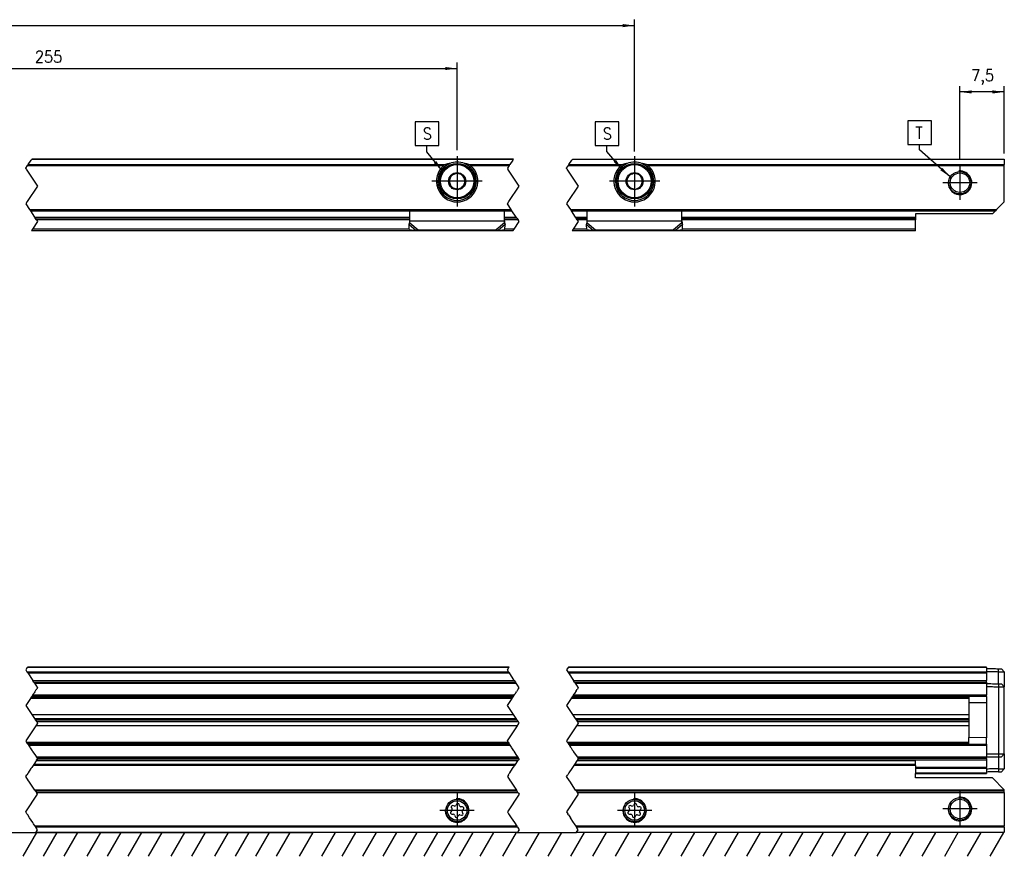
# Model space of a CAD drawing. Header units: millimetres. Extents: x -746 to 1106, y -92 to 517.
# Tile 37 of 55: x -244 to -78, y 205 to 346. Entities that reach past the tile are written whole.
import ezdxf

# ---------------------------------------------------------------- set-up
doc = ezdxf.new("R2010")
doc.units = ezdxf.units.MM
doc.linetypes.add('DOT_CENTER', pattern=[14, 12, -1, 0, -1])
doc.layers.add('1', color=7, linetype='Continuous')
doc.styles.add('CONVERTER_12', font='txt.shx', dxfattribs={"width": 0.9})
doc.dimstyles.new('ME10_DIM_38', dxfattribs={"dimtxt": 2, "dimasz": 2, "dimexe": 1, "dimexo": 1, "dimgap": 1, "dimtad": 1, "dimdsep": 46, "dimtxsty": 'CONVERTER_12', "dimsah": 1, "dimcen": 0.09, "dimclrd": 2, "dimclre": 2, "dimclrt": 2, "dimadec": 0, "dimazin": 0, "dimtfac": 1, "dimtdec": 4, "dimtix": 1, "dimtmove": 0, "dimatfit": 3, "dimfxl": 1, "dimtolj": 1, "dimtzin": 0, "dimarcsym": 0})
doc.dimstyles.new('ME10_DIM_42', dxfattribs={"dimtxt": 2, "dimasz": 2, "dimexe": 1, "dimexo": 1, "dimgap": 1, "dimtad": 1, "dimdsep": 46, "dimtxsty": 'CONVERTER_12', "dimsah": 1, "dimcen": 0.09, "dimclrd": 2, "dimclre": 2, "dimclrt": 2, "dimadec": 0, "dimazin": 0, "dimtfac": 1, "dimtdec": 4, "dimtix": 1, "dimtmove": 0, "dimatfit": 3, "dimfxl": 1, "dimtolj": 1, "dimtzin": 0, "dimarcsym": 0})
doc.dimstyles.new('ME10_DIM_46', dxfattribs={"dimtxt": 2, "dimasz": 2, "dimexe": 1, "dimexo": 1, "dimgap": 1, "dimtad": 1, "dimdsep": 46, "dimtxsty": 'CONVERTER_12', "dimsah": 1, "dimcen": 0.09, "dimclrd": 2, "dimclre": 2, "dimclrt": 2, "dimadec": 0, "dimazin": 0, "dimtfac": 1, "dimtdec": 4, "dimtix": 1, "dimtmove": 0, "dimatfit": 3, "dimfxl": 1, "dimtolj": 1, "dimtzin": 0, "dimarcsym": 0})
doc.dimstyles.get("Standard").update_dxf_attribs({"dimtxt": 0.18, "dimasz": 0.18, "dimexe": 0.18, "dimexo": 0.0625, "dimgap": 0.09, "dimtad": 0, "dimtih": 1, "dimtoh": 1, "dimdec": 4, "dimzin": 0, "dimdsep": 46, "dimtxsty": 'Standard', "dimcen": 0.09, "dimadec": 0, "dimazin": 0, "dimtfac": 1, "dimtdec": 4, "dimtofl": 0, "dimtmove": 0, "dimatfit": 3, "dimfxl": 1, "dimtolj": 1, "dimtzin": 0, "dimarcsym": 0})

# ---------------------------------------------------------------- blocks, each defined once
blk = doc.blocks.new('REGLA_SV2-720-T__7', base_point=(-579.95, 218.55))
at = {"color": 2, "linetype": 'DOT_CENTER'}
for p, q in [((-243.11, 236.45), (-243.38, 236.05)), ((-243.04, 236.55), (-243.11, 236.45)), ((-161.96, 236.05), (-161.69, 236.45)), ((-161.69, 236.45), (-161.63, 236.55)), ((-151.69, 236.45), (-151.96, 236.05)), ((-151.63, 236.55), (-151.69, 236.45)), ((-243.38, 236.05), (-243.16, 235.73)), ((-243.16, 235.73), (-243.04, 235.55)), ((-243.04, 235.55), (-242.2, 234.29)), ((-161.75, 235.73), (-161.96, 236.05)), ((-161.62, 235.55), (-161.75, 235.73)), ((-160.79, 234.29), (-161.62, 235.55)), ((-151.96, 236.05), (-151.75, 235.73)), ((-151.75, 235.73), (-151.62, 235.55)), ((-151.62, 235.55), (-150.79, 234.29)), ((-242.01, 234.01), (-242.2, 234.29)), ((-242.01, 234.01), (-241.88, 233.81)), ((-241.88, 233.81), (-241.68, 233.5)), ((-241.68, 233.5), (-241.38, 233.05)), ((-241.38, 233.05), (-241.52, 232.83)), ((-160.79, 234.29), (-160.6, 234.01)), ((-160.47, 233.81), (-160.6, 234.01)), ((-160.26, 233.5), (-160.47, 233.81)), ((-159.96, 233.05), (-160.26, 233.5)), ((-160.11, 232.83), (-159.96, 233.05)), ((-150.6, 234.01), (-150.79, 234.29)), ((-150.6, 234.01), (-150.47, 233.81)), ((-150.47, 233.81), (-150.26, 233.5)), ((-150.26, 233.5), (-149.96, 233.05)), ((-149.96, 233.05), (-150.11, 232.83)), ((-242.58, 231.24), (-242.45, 231.44)), ((-242.35, 231.58), (-242.45, 231.44)), ((-242.31, 231.66), (-242.35, 231.58)), ((-242.22, 231.78), (-242.31, 231.66)), ((-242.11, 231.95), (-242.22, 231.78)), ((-242.01, 232.09), (-242.11, 231.95)), ((-241.94, 232.21), (-242.01, 232.09)), ((-241.84, 232.35), (-241.94, 232.21)), ((-241.84, 232.35), (-241.77, 232.46)), ((-241.72, 232.53), (-241.77, 232.46)), ((-241.72, 232.53), (-241.6, 232.72)), ((-241.6, 232.72), (-241.54, 232.8)), ((-241.54, 232.8), (-241.52, 232.83)), ((-161.04, 231.44), (-161.17, 231.24)), ((-161.04, 231.44), (-160.94, 231.58)), ((-160.94, 231.58), (-160.89, 231.66)), ((-160.89, 231.66), (-160.81, 231.78)), ((-160.81, 231.78), (-160.7, 231.95)), ((-160.7, 231.95), (-160.6, 232.09)), ((-160.6, 232.09), (-160.52, 232.21)), ((-160.52, 232.21), (-160.43, 232.35)), ((-160.36, 232.46), (-160.43, 232.35)), ((-160.36, 232.46), (-160.31, 232.53)), ((-160.18, 232.72), (-160.31, 232.53)), ((-160.13, 232.8), (-160.18, 232.72)), ((-160.11, 232.83), (-160.13, 232.8)), ((-151.17, 231.24), (-151.04, 231.44)), ((-150.94, 231.58), (-151.04, 231.44)), ((-150.89, 231.66), (-150.94, 231.58)), ((-150.81, 231.78), (-150.89, 231.66)), ((-150.7, 231.94), (-150.81, 231.78)), ((-150.6, 232.09), (-150.7, 231.94)), ((-150.31, 232.53), (-150.6, 232.09)), ((-150.31, 232.53), (-150.18, 232.72)), ((-150.18, 232.72), (-150.13, 232.8)), ((-150.13, 232.8), (-150.11, 232.83)), ((-242.58, 231.24), (-243.38, 230.05)), ((-243.38, 230.05), (-242.34, 228.5)), ((-161.96, 230.05), (-161.17, 231.24)), ((-160.93, 228.5), (-161.96, 230.05)), ((-151.17, 231.24), (-151.96, 230.05)), ((-151.96, 230.05), (-150.93, 228.5)), ((-242.34, 228.5), (-242.24, 228.35)), ((-242.24, 228.35), (-241.9, 227.84)), ((-160.83, 228.35), (-160.93, 228.5)), ((-160.49, 227.84), (-160.83, 228.35)), ((-150.93, 228.5), (-150.83, 228.35)), ((-150.83, 228.35), (-150.49, 227.84)), ((-241.68, 226.6), (-243.38, 224.05)), ((-241.9, 227.84), (-241.71, 227.55)), ((-241.71, 227.55), (-241.52, 227.26)), ((-241.58, 226.75), (-241.68, 226.6)), ((-241.38, 227.05), (-241.58, 226.75)), ((-241.52, 227.26), (-241.38, 227.05)), ((-161.96, 224.05), (-160.26, 226.6)), ((-160.29, 227.55), (-160.49, 227.84)), ((-160.1, 227.26), (-160.29, 227.55)), ((-160.26, 226.6), (-160.16, 226.75)), ((-160.16, 226.75), (-159.96, 227.05)), ((-159.96, 227.05), (-160.1, 227.26)), ((-150.26, 226.6), (-151.96, 224.05)), ((-150.49, 227.84), (-150.29, 227.55)), ((-150.29, 227.55), (-150.1, 227.26)), ((-150.16, 226.75), (-150.26, 226.6)), ((-149.96, 227.05), (-150.16, 226.75)), ((-150.1, 227.26), (-149.96, 227.05)), ((-243.38, 224.05), (-243.25, 223.86)), ((-243.12, 223.66), (-243.25, 223.86)), ((-243.12, 223.66), (-243.02, 223.52)), ((-243.02, 223.52), (-242.97, 223.44)), ((-242.97, 223.44), (-242.89, 223.32)), ((-242.89, 223.32), (-242.78, 223.15)), ((-242.78, 223.15), (-242.68, 223.01)), ((-161.83, 223.86), (-161.96, 224.05)), ((-161.83, 223.86), (-161.7, 223.66)), ((-161.61, 223.52), (-161.7, 223.66)), ((-161.56, 223.44), (-161.61, 223.52)), ((-161.47, 223.32), (-161.56, 223.44)), ((-161.36, 223.15), (-161.47, 223.32)), ((-161.27, 223.01), (-161.36, 223.15)), ((-151.96, 224.05), (-151.83, 223.86)), ((-151.7, 223.66), (-151.83, 223.86)), ((-151.7, 223.66), (-151.61, 223.52)), ((-151.61, 223.52), (-151.56, 223.44)), ((-151.56, 223.44), (-151.47, 223.32)), ((-151.47, 223.32), (-151.37, 223.16)), ((-151.37, 223.16), (-151.27, 223.01)), ((-242.68, 223.01), (-242.6, 222.89)), ((-242.6, 222.89), (-242.39, 222.57)), ((-242.39, 222.57), (-242.27, 222.38)), ((-242.27, 222.38), (-242.21, 222.3)), ((-242.21, 222.3), (-242.19, 222.27)), ((-242.19, 222.27), (-242.16, 222.23)), ((-242.16, 222.23), (-241.74, 221.6)), ((-241.74, 221.6), (-241.54, 221.29)), ((-161.19, 222.89), (-161.27, 223.01)), ((-160.98, 222.57), (-161.19, 222.89)), ((-160.85, 222.38), (-160.98, 222.57)), ((-160.79, 222.3), (-160.85, 222.38)), ((-160.77, 222.27), (-160.79, 222.3)), ((-160.75, 222.23), (-160.77, 222.27)), ((-160.33, 221.6), (-160.75, 222.23)), ((-160.12, 221.29), (-160.33, 221.6)), ((-151.27, 223.01), (-151.19, 222.89)), ((-151.19, 222.89), (-150.98, 222.57)), ((-150.85, 222.38), (-150.98, 222.57)), ((-150.77, 222.27), (-150.85, 222.38)), ((-150.77, 222.27), (-150.75, 222.23)), ((-150.75, 222.23), (-150.33, 221.6)), ((-150.33, 221.6), (-150.12, 221.29)), ((-242.14, 219.9), (-242.37, 219.55)), ((-242.02, 220.09), (-242.14, 219.9)), ((-241.63, 220.67), (-242.02, 220.09)), ((-241.62, 220.69), (-241.63, 220.67)), ((-241.54, 220.81), (-241.62, 220.69)), ((-241.54, 221.29), (-241.4, 221.09)), ((-241.54, 220.81), (-241.38, 221.05)), ((-241.38, 221.05), (-241.4, 221.09)), ((-160.96, 219.55), (-160.72, 219.9)), ((-160.72, 219.9), (-160.6, 220.09)), ((-160.6, 220.09), (-160.21, 220.67)), ((-160.21, 220.67), (-160.2, 220.69)), ((-160.2, 220.69), (-160.12, 220.81)), ((-159.99, 221.09), (-160.12, 221.29)), ((-159.96, 221.05), (-160.12, 220.81)), ((-159.99, 221.09), (-159.96, 221.05)), ((-150.72, 219.9), (-150.96, 219.55)), ((-150.6, 220.09), (-150.72, 219.9)), ((-150.21, 220.67), (-150.6, 220.09)), ((-150.2, 220.69), (-150.21, 220.67)), ((-150.12, 220.81), (-150.2, 220.69)), ((-150.12, 221.29), (-149.99, 221.09)), ((-150.12, 220.81), (-149.96, 221.05)), ((-149.96, 221.05), (-149.99, 221.09)), ((-242.5, 219.37), (-242.98, 218.65)), ((-161.56, 218.65), (-161.08, 219.37)), ((-151.56, 218.65), (-151.63, 218.55)), ((-151.08, 219.37), (-151.56, 218.65)), ((-150.96, 219.55), (-151.08, 219.37))]:
    blk.add_line(p, q, dxfattribs=at)
at = {"color": 3, "linetype": 'Continuous'}
for p, q in [((-161.69, 236.45), (-243.11, 236.45)), ((-80.95, 236.45), (-151.69, 236.45)), ((-243.16, 235.73), (-161.75, 235.73)), ((-243.04, 235.55), (-161.62, 235.55)), ((-151.75, 235.73), (-80.95, 235.73)), ((-151.62, 235.55), (-80.95, 235.55)), ((-78.93, 235.76), (-78.94, 236.26)), ((-78.93, 233.71), (-78.93, 235.76)), ((-242.2, 234.29), (-160.79, 234.29)), ((-241.88, 233.81), (-160.47, 233.81)), ((-150.79, 234.29), (-80.95, 234.29)), ((-150.47, 233.81), (-80.95, 233.81)), ((-78.93, 233.71), (-78.93, 233.21)), ((-78.93, 233.21), (-78.93, 221.89)), ((-242.45, 231.44), (-161.04, 231.44)), ((-160.81, 231.78), (-242.22, 231.78)), ((-151.04, 231.44), (-83.95, 231.44)), ((-80.95, 231.78), (-150.81, 231.78)), ((-161.17, 231.24), (-242.58, 231.24)), ((-83.95, 231.24), (-151.17, 231.24)), ((-80.95, 230.5), (-80.95, 224.6)), ((-243.25, 223.86), (-161.83, 223.86)), ((-161.7, 223.66), (-243.12, 223.66)), ((-242.89, 223.32), (-161.47, 223.32)), ((-151.83, 223.86), (-83.95, 223.86)), ((-83.95, 223.66), (-151.7, 223.66)), ((-151.47, 223.32), (-80.95, 223.32)), ((-78.93, 221.89), (-78.93, 221.39)), ((-78.93, 221.39), (-78.93, 219.34)), ((-160.12, 221.29), (-241.54, 221.29)), ((-160.12, 220.81), (-241.54, 220.81)), ((-80.95, 221.29), (-150.12, 221.29)), ((-80.95, 220.81), (-150.12, 220.81)), ((-80.95, 219.55), (-92.95, 219.55)), ((-80.95, 219.37), (-92.95, 219.37)), ((-92.95, 218.65), (-80.95, 218.65)), ((-78.93, 219.34), (-78.94, 218.84))]:
    blk.add_line(p, q, dxfattribs=at)
at = {"color": 7, "linetype": 'Continuous'}
for p, q in [((-161.63, 236.55), (-243.04, 236.55)), ((-80.95, 236.55), (-151.63, 236.55)), ((-80.95, 236.45), (-80.95, 236.55)), ((-80.95, 236.45), (-80.95, 236.3)), ((-80.95, 236.3), (-80.95, 235.8)), ((-80.95, 235.8), (-80.95, 235.73)), ((-80.95, 235.73), (-80.95, 235.55)), ((-80.95, 235.55), (-80.95, 234.29)), ((-77.95, 235.75), (-78.45, 236.26)), ((-77.95, 235.75), (-77.95, 233.2)), ((-242.01, 234.01), (-160.6, 234.01)), ((-150.6, 234.01), (-80.95, 234.01)), ((-80.95, 234.01), (-80.95, 234.29)), ((-80.95, 234.01), (-80.95, 233.81)), ((-80.95, 233.81), (-80.95, 233.75)), ((-80.95, 233.75), (-80.95, 233.25)), ((-80.95, 233.25), (-80.95, 231.78)), ((-77.95, 233.2), (-78.45, 233.71)), ((-77.95, 221.9), (-77.95, 233.2)), ((-160.94, 231.58), (-242.35, 231.58)), ((-80.95, 231.58), (-150.94, 231.58)), ((-83.95, 231.58), (-83.95, 230.48)), ((-80.95, 231.58), (-80.95, 231.78)), ((-80.95, 231.58), (-80.95, 230.5)), ((-80.95, 230.5), (-83.95, 230.48)), ((-83.95, 230.48), (-83.95, 224.62)), ((-242.34, 228.5), (-160.93, 228.5)), ((-150.93, 228.5), (-83.95, 228.5)), ((-241.9, 227.84), (-160.49, 227.84)), ((-160.29, 227.55), (-241.71, 227.55)), ((-160.26, 226.6), (-241.68, 226.6)), ((-160.1, 227.26), (-241.52, 227.26)), ((-150.49, 227.84), (-83.95, 227.84)), ((-83.95, 227.55), (-150.29, 227.55)), ((-83.95, 226.6), (-150.26, 226.6)), ((-83.95, 227.26), (-150.1, 227.26)), ((-243.02, 223.52), (-161.61, 223.52)), ((-151.61, 223.52), (-80.95, 223.52)), ((-80.95, 224.6), (-83.95, 224.62)), ((-83.95, 223.52), (-83.95, 224.62)), ((-80.95, 223.52), (-80.95, 224.6)), ((-80.95, 223.52), (-80.95, 223.32)), ((-80.95, 223.32), (-80.95, 221.85)), ((-80.95, 221.85), (-80.95, 221.35)), ((-78.45, 221.39), (-77.95, 221.9)), ((-77.95, 221.9), (-77.95, 219.35)), ((-159.99, 221.09), (-241.4, 221.09)), ((-80.95, 221.09), (-149.99, 221.09)), ((-80.95, 221.35), (-80.95, 221.29)), ((-80.95, 221.09), (-80.95, 221.29)), ((-80.95, 221.09), (-80.95, 220.81)), ((-80.95, 220.81), (-80.95, 219.55)), ((-92.95, 218.55), (-80.95, 218.55)), ((-80.95, 219.37), (-80.95, 219.55)), ((-80.95, 219.37), (-80.95, 219.3)), ((-80.95, 219.3), (-80.95, 218.8)), ((-80.95, 218.8), (-80.95, 218.65)), ((-80.95, 218.65), (-80.95, 218.55)), ((-78.45, 218.84), (-77.95, 219.35))]:
    blk.add_line(p, q, dxfattribs=at)
for points, knots in [([(-80.95, 236.3), (-80.78, 236.3), (-80.45, 236.29), (-79.95, 236.28), (-79.44, 236.27), (-79.1, 236.27), (-78.94, 236.26)], [0, 0, 0, 0, 0.500077, 1.000155, 1.508556, 2.014552, 2.014552, 2.014552, 2.014552]), ([(-80.95, 235.8), (-80.78, 235.8), (-80.45, 235.79), (-79.95, 235.78), (-79.44, 235.77), (-79.1, 235.77), (-78.93, 235.76)], [0, 0, 0, 0, 0.500077, 1.000155, 1.508957, 2.017759, 2.017759, 2.017759, 2.017759]), ([(-78.94, 236.26), (-78.88, 236.26), (-78.76, 236.26), (-78.62, 236.26), (-78.52, 236.26), (-78.47, 236.26), (-78.45, 236.26)], [0, 0, 0, 0, 0.1807143, 0.3443087, 0.4151086, 0.4859085, 0.4859085, 0.4859085, 0.4859085]), ([(-78.93, 235.76), (-78.89, 235.76), (-78.8, 235.76), (-78.63, 235.76), (-78.45, 235.76), (-78.27, 235.75), (-78.14, 235.75), (-78.06, 235.75), (-78, 235.75), (-77.97, 235.75), (-77.95, 235.75), (-77.95, 235.75)], [0, 0, 0, 0, 0.1345824, 0.2669708, 0.4950926, 0.6916023, 0.799075, 0.8835795, 0.9432858, 0.972824, 0.9826853, 0.9826853, 0.9826853, 0.9826853]), ([(-80.95, 233.75), (-80.78, 233.75), (-80.45, 233.74), (-79.95, 233.73), (-79.44, 233.72), (-79.1, 233.72), (-78.93, 233.71)], [0, 0, 0, 0, 0.500077, 1.000155, 1.508957, 2.01776, 2.01776, 2.01776, 2.01776]), ([(-80.95, 233.25), (-80.78, 233.25), (-80.45, 233.24), (-79.95, 233.23), (-79.44, 233.22), (-79.1, 233.22), (-78.93, 233.21)], [0, 0, 0, 0, 0.500077, 1.000155, 1.508957, 2.017759, 2.017759, 2.017759, 2.017759]), ([(-78.93, 233.71), (-78.87, 233.71), (-78.76, 233.71), (-78.62, 233.71), (-78.52, 233.71), (-78.47, 233.71), (-78.45, 233.71)], [0, 0, 0, 0, 0.1759794, 0.3411015, 0.4119006, 0.4826997, 0.4826997, 0.4826997, 0.4826997]), ([(-78.93, 233.21), (-78.89, 233.21), (-78.8, 233.21), (-78.63, 233.21), (-78.45, 233.21), (-78.27, 233.2), (-78.14, 233.2), (-78.06, 233.2), (-78, 233.2), (-77.97, 233.2), (-77.95, 233.2), (-77.95, 233.2)], [0, 0, 0, 0, 0.1345824, 0.2669708, 0.4950926, 0.6916023, 0.799075, 0.8835795, 0.9432858, 0.9728294, 0.9826962, 0.9826962, 0.9826962, 0.9826962]), ([(-80.95, 221.85), (-80.78, 221.85), (-80.45, 221.86), (-79.95, 221.87), (-79.44, 221.88), (-79.1, 221.88), (-78.93, 221.89)], [0, 0, 0, 0, 0.500077, 1.000155, 1.508957, 2.017759, 2.017759, 2.017759, 2.017759]), ([(-80.95, 221.35), (-80.78, 221.35), (-80.45, 221.36), (-79.95, 221.37), (-79.44, 221.38), (-79.1, 221.38), (-78.93, 221.39)], [0, 0, 0, 0, 0.500077, 1.000155, 1.508957, 2.01776, 2.01776, 2.01776, 2.01776]), ([(-78.93, 221.89), (-78.89, 221.89), (-78.8, 221.89), (-78.63, 221.89), (-78.45, 221.89), (-78.27, 221.9), (-78.14, 221.9), (-78.06, 221.9), (-78, 221.9), (-77.97, 221.9), (-77.95, 221.9), (-77.95, 221.9)], [0, 0, 0, 0, 0.1345824, 0.2669708, 0.4950926, 0.6916023, 0.799075, 0.8835795, 0.9432858, 0.9728294, 0.9826962, 0.9826962, 0.9826962, 0.9826962]), ([(-78.93, 221.39), (-78.87, 221.39), (-78.76, 221.39), (-78.62, 221.39), (-78.52, 221.39), (-78.47, 221.39), (-78.45, 221.39)], [0, 0, 0, 0, 0.1788329, 0.3411015, 0.4119006, 0.4826997, 0.4826997, 0.4826997, 0.4826997]), ([(-78.93, 219.34), (-79.1, 219.33), (-79.44, 219.33), (-79.95, 219.32), (-80.45, 219.31), (-80.78, 219.3), (-80.95, 219.3)], [0, 0, 0, 0, 0.508802, 1.017604, 1.517682, 2.017759, 2.017759, 2.017759, 2.017759]), ([(-78.94, 218.84), (-79.1, 218.83), (-79.44, 218.83), (-79.95, 218.82), (-80.45, 218.81), (-80.78, 218.8), (-80.95, 218.8)], [0, 0, 0, 0, 0.505996, 1.014397, 1.514475, 2.014552, 2.014552, 2.014552, 2.014552]), ([(-78.94, 218.84), (-78.87, 218.84), (-78.76, 218.84), (-78.62, 218.84), (-78.52, 218.84), (-78.47, 218.84), (-78.45, 218.84)], [0, 0, 0, 0, 0.184656, 0.3443087, 0.4151086, 0.4859085, 0.4859085, 0.4859085, 0.4859085]), ([(-78.93, 219.34), (-78.89, 219.34), (-78.8, 219.34), (-78.63, 219.34), (-78.45, 219.34), (-78.27, 219.35), (-78.14, 219.35), (-78.06, 219.35), (-78, 219.35), (-77.97, 219.35), (-77.95, 219.35), (-77.95, 219.35)], [0, 0, 0, 0, 0.1345824, 0.2669708, 0.4950926, 0.6916023, 0.799075, 0.8835795, 0.9432858, 0.972824, 0.9826853, 0.9826853, 0.9826853, 0.9826853])]:
    blk.add_open_spline(points, degree=3, knots=knots, dxfattribs=at)
blk = doc.blocks.new('SOPORTE_SV2-T__8', base_point=(-582.95, 208.55))
at = {"color": 2, "linetype": 'DOT_CENTER'}
for p, q in [((-242.14, 219.9), (-242.37, 219.55)), ((-242.02, 220.09), (-242.14, 219.9)), ((-241.63, 220.67), (-242.02, 220.09)), ((-241.62, 220.69), (-241.63, 220.67)), ((-160.96, 219.55), (-160.72, 219.9)), ((-160.72, 219.9), (-160.6, 220.09)), ((-160.6, 220.09), (-160.21, 220.67)), ((-160.21, 220.67), (-160.2, 220.69)), ((-150.72, 219.9), (-150.96, 219.55)), ((-150.6, 220.09), (-150.72, 219.9)), ((-150.21, 220.67), (-150.6, 220.09)), ((-150.2, 220.69), (-150.21, 220.67)), ((-243.38, 218.05), (-243.18, 218.35)), ((-242.88, 217.3), (-243.38, 218.05)), ((-243.04, 218.55), (-243.18, 218.35)), ((-242.98, 218.65), (-243.04, 218.55)), ((-242.5, 219.37), (-242.98, 218.65)), ((-242.37, 219.55), (-242.5, 219.37)), ((-161.76, 218.35), (-161.96, 218.05)), ((-161.96, 218.05), (-161.46, 217.3)), ((-161.76, 218.35), (-161.63, 218.55)), ((-161.63, 218.55), (-161.56, 218.65)), ((-161.56, 218.65), (-161.08, 219.37)), ((-161.08, 219.37), (-160.96, 219.55)), ((-151.96, 218.05), (-151.76, 218.35)), ((-151.46, 217.3), (-151.96, 218.05)), ((-151.63, 218.55), (-151.76, 218.35)), ((-151.56, 218.65), (-151.63, 218.55)), ((-151.08, 219.37), (-151.56, 218.65)), ((-150.96, 219.55), (-151.08, 219.37)), ((-242.88, 217.3), (-242.83, 217.23)), ((-241.84, 215.75), (-242.83, 217.23)), ((-161.41, 217.23), (-161.46, 217.3)), ((-161.41, 217.23), (-160.43, 215.75)), ((-151.41, 217.23), (-151.46, 217.3)), ((-150.43, 215.75), (-151.41, 217.23)), ((-243.38, 212.05), (-241.38, 215.05)), ((-241.84, 215.75), (-241.71, 215.55)), ((-241.71, 215.55), (-241.58, 215.35)), ((-241.48, 215.2), (-241.58, 215.35)), ((-241.39, 215.07), (-241.48, 215.2)), ((-241.38, 215.05), (-241.39, 215.07)), ((-159.96, 215.05), (-161.96, 212.05)), ((-160.29, 215.55), (-160.43, 215.75)), ((-160.16, 215.35), (-160.29, 215.55)), ((-160.16, 215.35), (-160.06, 215.2)), ((-160.06, 215.2), (-159.98, 215.07)), ((-159.98, 215.07), (-159.96, 215.05)), ((-149.96, 215.05), (-151.96, 212.05)), ((-150.29, 215.55), (-150.43, 215.75)), ((-150.29, 215.55), (-150.16, 215.35)), ((-150.16, 215.35), (-150.06, 215.2)), ((-149.98, 215.07), (-150.06, 215.2)), ((-149.98, 215.07), (-149.96, 215.05)), ((-243.18, 211.75), (-243.38, 212.05)), ((-243.04, 211.55), (-243.18, 211.75)), ((-242.71, 211.05), (-243.04, 211.55)), ((-161.96, 212.05), (-161.76, 211.75)), ((-161.76, 211.75), (-161.63, 211.55)), ((-161.63, 211.55), (-161.29, 211.05)), ((-151.96, 212.05), (-151.76, 211.75)), ((-151.63, 211.55), (-151.76, 211.75)), ((-151.63, 211.55), (-151.29, 211.05)), ((-242.18, 210.25), (-242.71, 211.05)), ((-242.04, 210.05), (-242.18, 210.25)), ((-241.76, 209.63), (-242.04, 210.05)), ((-161.29, 211.05), (-160.76, 210.25)), ((-160.76, 210.25), (-160.35, 209.63)), ((-150.76, 210.25), (-151.29, 211.05)), ((-150.63, 210.05), (-150.76, 210.25)), ((-150.35, 209.63), (-150.63, 210.05)), ((-241.76, 209.63), (-241.67, 209.49)), ((-241.67, 208.61), (-241.71, 208.55)), ((-241.38, 209.05), (-241.67, 209.49)), ((-241.58, 208.75), (-241.67, 208.61)), ((-241.58, 208.75), (-241.38, 209.05)), ((-160.26, 209.49), (-160.35, 209.63)), ((-160.29, 208.55), (-160.26, 208.61)), ((-160.26, 209.49), (-159.96, 209.05)), ((-160.26, 208.61), (-160.16, 208.75)), ((-159.96, 209.05), (-160.16, 208.75)), ((-150.35, 209.63), (-150.26, 209.49)), ((-150.26, 208.61), (-150.29, 208.55)), ((-149.96, 209.05), (-150.26, 209.49)), ((-150.26, 208.61), (-149.96, 209.05))]:
    blk.add_line(p, q, dxfattribs=at)
at = {"color": 3, "linetype": 'Continuous'}
for p, q in [((-160.72, 219.9), (-242.14, 219.9)), ((-160.6, 220.09), (-242.02, 220.09)), ((-160.21, 220.67), (-241.63, 220.67)), ((-92.95, 219.9), (-150.72, 219.9)), ((-92.95, 220.09), (-150.6, 220.09)), ((-92.95, 220.67), (-150.21, 220.67)), ((-160.43, 215.75), (-241.84, 215.75)), ((-241.58, 215.35), (-160.16, 215.35)), ((-77.95, 215.75), (-150.43, 215.75)), ((-150.16, 215.35), (-77.95, 215.35)), ((-160.35, 209.63), (-241.76, 209.63)), ((-160.26, 209.49), (-241.67, 209.49)), ((-241.67, 208.61), (-160.26, 208.61)), ((-77.95, 209.63), (-150.35, 209.63)), ((-77.95, 209.49), (-150.26, 209.49)), ((-150.26, 208.61), (-77.95, 208.61))]:
    blk.add_line(p, q, dxfattribs=at)
at = {"color": 7, "linetype": 'Continuous'}
for p, q in [((-160.2, 220.69), (-241.62, 220.69)), ((-92.95, 220.69), (-150.2, 220.69)), ((-92.95, 220.09), (-92.95, 220.67)), ((-92.95, 219.9), (-92.95, 220.09)), ((-92.95, 219.9), (-92.95, 218.55)), ((-92.95, 217.8), (-92.95, 218.55)), ((-79.95, 217.8), (-92.95, 217.8)), ((-79.95, 217.8), (-77.95, 215.8)), ((-160.29, 215.55), (-241.71, 215.55)), ((-77.95, 215.55), (-150.29, 215.55)), ((-77.95, 215.75), (-77.95, 215.8)), ((-77.95, 215.55), (-77.95, 215.75)), ((-77.95, 215.35), (-77.95, 215.55)), ((-77.95, 215.35), (-77.95, 209.63)), ((-170.91, 213.05), (-171.17, 213.12)), ((-170.53, 213.39), (-170.66, 213.16)), ((-170.03, 213.08), (-170.1, 213.33)), ((-140.91, 213.05), (-141.17, 213.12)), ((-140.53, 213.39), (-140.66, 213.16)), ((-140.03, 213.08), (-140.1, 213.33)), ((-171.34, 212.27), (-171.52, 212.08)), ((-171.43, 212.78), (-171.3, 212.55)), ((-171.35, 211.69), (-171.09, 211.69)), ((-170.87, 211.52), (-170.8, 211.27)), ((-170.37, 211.21), (-170.24, 211.44)), ((-169.98, 211.55), (-169.73, 211.48)), ((-169.55, 212.91), (-169.81, 212.91)), ((-169.47, 211.82), (-169.6, 212.05)), ((-169.56, 212.33), (-169.38, 212.52)), ((-141.34, 212.27), (-141.52, 212.08)), ((-141.43, 212.78), (-141.3, 212.55)), ((-141.35, 211.69), (-141.09, 211.69)), ((-140.87, 211.52), (-140.8, 211.27)), ((-140.37, 211.21), (-140.24, 211.44)), ((-139.98, 211.55), (-139.73, 211.48)), ((-139.55, 212.91), (-139.81, 212.91)), ((-139.47, 211.82), (-139.6, 212.05)), ((-139.56, 212.33), (-139.38, 212.52)), ((-160.29, 208.55), (-241.71, 208.55)), ((-77.95, 208.55), (-150.29, 208.55)), ((-77.95, 209.49), (-77.95, 209.63)), ((-77.95, 209.49), (-77.95, 208.61)), ((-77.95, 208.55), (-77.95, 208.61))]:
    blk.add_line(p, q, dxfattribs=at)
for centre, radius in [((-170.45, 212.3), 1.9), ((-170.45, 212.3), 1.65), ((-140.45, 212.3), 1.9), ((-140.45, 212.3), 1.65), ((-85.45, 212.55), 1.9), ((-85.45, 212.55), 1.65)]:
    blk.add_circle(centre, radius, dxfattribs=at)
for centre, start, end in [((-171.23, 212.89), 76.5421, 209.4344), ((-170.86, 213.28), 256.5421, 329.8481), ((-170.33, 213.27), 16.1284, 149.8481), ((-169.81, 213.15), 196.1284, 269.4344), ((-141.23, 212.89), 76.5421, 209.4344), ((-140.86, 213.28), 256.5421, 329.8481), ((-140.33, 213.27), 16.1284, 149.8481), ((-139.81, 213.15), 196.1284, 269.4344), ((-171.35, 211.92), 136.1284, 269.4344), ((-171.5, 212.43), 316.1284, 29.4344), ((-171.09, 211.45), 16.1294, 89.4344), ((-170.04, 211.32), 76.1284, 149.4344), ((-169.67, 211.71), 256.1284, 29.4344), ((-169.4, 212.17), 136.1284, 209.4344), ((-169.55, 212.68), 316.1284, 89.4344), ((-141.35, 211.92), 136.1284, 269.4344), ((-141.5, 212.43), 316.1284, 29.4344), ((-141.09, 211.45), 16.1294, 89.4344), ((-140.04, 211.32), 76.1284, 149.4344), ((-139.67, 211.71), 256.1284, 29.4344), ((-139.4, 212.17), 136.1284, 209.4344), ((-139.55, 212.68), 316.1284, 89.4344), ((-170.57, 211.33), 196.1294, 329.4344), ((-140.57, 211.33), 196.1294, 329.4344)]:
    blk.add_arc(centre, 0.233, start, end, dxfattribs=at)
blk.add_open_spline([(-92.95, 220.67), (-92.95, 220.68), (-92.95, 220.68), (-92.95, 220.69), (-92.95, 220.69)], degree=3, dxfattribs=at)
at = {"layer": '1', "color": 2, "linetype": 'DOT_CENTER'}
for p, q in [((-170.45, 215.2), (-170.45, 209.4)), ((-140.45, 215.2), (-140.45, 209.4)), ((-85.45, 215.45), (-85.45, 209.65)), ((-167.55, 212.3), (-173.35, 212.3)), ((-137.55, 212.3), (-143.35, 212.3)), ((-82.55, 212.55), (-88.35, 212.55))]:
    blk.add_line(p, q, dxfattribs=at)
at = {"layer": '1', "color": 30, "linetype": 'Continuous'}
for centre in [(-170.45, 212.3), (-140.45, 212.3), (-85.45, 212.55)]:
    blk.add_arc(centre, 2, 175, 95, dxfattribs=at)
blk = doc.blocks.new('REGLA_SV2-720-T__10', base_point=(-582.95, 208.55))
for name, p in [('REGLA_SV2-720-T__7', (-579.95, 218.55)), ('SOPORTE_SV2-T__8', (-582.95, 208.55))]:
    blk.add_blockref(name, p)
blk = doc.blocks.new('Bottom2', base_point=(-495.45, 222.55))
at = {"layer": '1', "color": 2, "linetype": 'Continuous'}
for p, q in [((-257.95, 208.55), (-194.786, 208.55)), ((-243.819, 204.55), (-241.51, 208.55)), ((-240.359, 204.55), (-238.05, 208.55)), ((-236.899, 204.55), (-234.59, 208.55)), ((-232.985, 204.55), (-230.676, 208.55)), ((-229.525, 204.55), (-227.216, 208.55)), ((-226.065, 204.55), (-223.756, 208.55)), ((-222.605, 204.55), (-220.296, 208.55)), ((-218.764, 204.55), (-216.454, 208.55)), ((-215.304, 204.55), (-212.994, 208.55)), ((-211.39, 204.55), (-209.08, 208.55)), ((-207.93, 204.55), (-205.62, 208.55)), ((-204.47, 204.55), (-202.16, 208.55)), ((-201.01, 204.55), (-198.7, 208.55)), ((-197.095, 204.55), (-194.786, 208.55)), ((-193.334, 204.55), (-191.025, 208.55)), ((-189.874, 204.55), (-187.565, 208.55)), ((-186.414, 204.55), (-184.105, 208.55)), ((-182.954, 204.55), (-180.645, 208.55)), ((-179.494, 204.55), (-177.185, 208.55)), ((-176.034, 204.55), (-173.725, 208.55)), ((-173.033, 204.55), (-170.724, 208.55)), ((-170.032, 204.55), (-167.722, 208.55)), ((-166.572, 204.55), (-164.262, 208.55)), ((-162.731, 204.55), (-160.421, 208.55)), ((-160.295, 208.55), (-150.295, 208.55)), ((-158.817, 204.55), (-156.507, 208.55)), ((-155.032, 204.55), (-152.723, 208.55)), ((-151.247, 204.55), (-148.938, 208.55)), ((-147.506, 204.55), (-145.197, 208.55)), ((-143.665, 204.55), (-141.355, 208.55)), ((-139.88, 204.55), (-137.571, 208.55)), ((-136.42, 204.55), (-134.111, 208.55)), ((-132.579, 204.55), (-130.27, 208.55)), ((-128.871, 204.55), (-126.562, 208.55)), ((-125.212, 204.55), (-122.903, 208.55)), ((-121.471, 204.55), (-119.161, 208.55)), ((-117.729, 204.55), (-115.42, 208.55)), ((-114.269, 204.55), (-111.96, 208.55)), ((-110.809, 204.55), (-108.5, 208.55)), ((-107.068, 204.55), (-104.759, 208.55)), ((-103.227, 204.55), (-100.917, 208.55)), ((-99.442, 204.55), (-97.133, 208.55)), ((-95.601, 204.55), (-93.292, 208.55)), ((-91.816, 204.55), (-89.507, 208.55)), ((-88.032, 204.55), (-85.722, 208.55)), ((-84.191, 204.55), (-81.881, 208.55)), ((-80.349, 204.55), (-78.04, 208.55))]:
    blk.add_line(p, q, dxfattribs=at)
blk.add_blockref('REGLA_SV2-720-T__10', (-582.95, 208.55))
blk = doc.blocks.new('SOPORTE_SV2-T__50', base_point=(-582.95, 310.28))
at = {"color": 2, "linetype": 'DOT_CENTER'}
for p, q in [((-243.38, 320.85), (-243.05, 321.34)), ((-242.96, 321.48), (-243.05, 321.34)), ((-242.96, 321.48), (-242.46, 322.22)), ((-242.37, 322.36), (-242.46, 322.22)), ((-242.33, 322.42), (-242.37, 322.36)), ((-161.64, 321.34), (-161.96, 320.85)), ((-161.64, 321.34), (-161.54, 321.48)), ((-161.05, 322.22), (-161.54, 321.48)), ((-161.05, 322.22), (-160.95, 322.36)), ((-160.95, 322.36), (-160.91, 322.42)), ((-151.96, 320.85), (-151.64, 321.34)), ((-151.54, 321.48), (-151.64, 321.34)), ((-151.54, 321.48), (-151.05, 322.22)), ((-150.95, 322.36), (-151.05, 322.22)), ((-150.91, 322.42), (-150.95, 322.36)), ((-243.29, 320.72), (-243.38, 320.85)), ((-243.29, 320.72), (-241.38, 317.85)), ((-161.96, 320.85), (-161.88, 320.72)), ((-159.96, 317.85), (-161.88, 320.72)), ((-151.88, 320.72), (-151.96, 320.85)), ((-151.88, 320.72), (-149.96, 317.85)), ((-241.38, 317.85), (-243.13, 315.22)), ((-161.71, 315.22), (-159.96, 317.85)), ((-149.96, 317.85), (-151.71, 315.22)), ((-243.13, 315.22), (-243.38, 314.85)), ((-243.38, 314.85), (-242.72, 313.87)), ((-161.96, 314.85), (-161.71, 315.22)), ((-161.31, 313.87), (-161.96, 314.85)), ((-151.71, 315.22), (-151.96, 314.85)), ((-151.96, 314.85), (-151.31, 313.87)), ((-242.72, 313.87), (-242.59, 313.67)), ((-242.59, 313.67), (-241.89, 312.62)), ((-161.18, 313.67), (-161.31, 313.87)), ((-160.48, 312.62), (-161.18, 313.67)), ((-151.31, 313.87), (-151.18, 313.67)), ((-151.18, 313.67), (-150.48, 312.62)), ((-241.38, 311.85), (-242.23, 310.57)), ((-241.89, 312.62), (-241.76, 312.42)), ((-241.56, 312.13), (-241.76, 312.42)), ((-241.56, 312.13), (-241.38, 311.85)), ((-160.82, 310.57), (-159.96, 311.85)), ((-160.34, 312.42), (-160.48, 312.62)), ((-160.34, 312.42), (-160.15, 312.13)), ((-159.96, 311.85), (-160.15, 312.13)), ((-149.96, 311.85), (-150.82, 310.57)), ((-150.48, 312.62), (-150.34, 312.42)), ((-150.15, 312.13), (-150.34, 312.42)), ((-150.15, 312.13), (-149.96, 311.85)), ((-242.23, 310.57), (-242.42, 310.28)), ((-161.01, 310.28), (-160.82, 310.57)), ((-150.82, 310.57), (-151.01, 310.28))]:
    blk.add_line(p, q, dxfattribs=at)
at = {"color": 3, "linetype": 'Continuous'}
for p, q in [((-243.05, 321.34), (-172.72, 321.34)), ((-242.96, 321.48), (-172.44, 321.48)), ((-160.95, 322.36), (-242.37, 322.36)), ((-168.46, 321.48), (-161.54, 321.48)), ((-168.18, 321.34), (-161.64, 321.34)), ((-151.64, 321.34), (-142.72, 321.34)), ((-151.54, 321.48), (-142.44, 321.48)), ((-77.95, 322.36), (-150.95, 322.36)), ((-138.46, 321.48), (-77.95, 321.48)), ((-138.18, 321.34), (-77.95, 321.34)), ((-242.72, 313.87), (-161.31, 313.87)), ((-151.31, 313.87), (-79.25, 313.87)), ((-241.89, 312.62), (-178.45, 312.62)), ((-178.45, 312.13), (-241.56, 312.13)), ((-178.56, 311.38), (-177.37, 310.36)), ((-162.45, 311.93), (-178.45, 311.93)), ((-178.45, 311.64), (-177.04, 310.43)), ((-162.45, 311.64), (-163.86, 310.43)), ((-162.34, 311.38), (-163.53, 310.36)), ((-162.45, 312.62), (-160.48, 312.62)), ((-160.15, 312.13), (-162.45, 312.13)), ((-150.48, 312.62), (-148.45, 312.62)), ((-148.45, 312.13), (-150.15, 312.13)), ((-148.56, 311.38), (-147.37, 310.36)), ((-132.45, 311.93), (-148.45, 311.93)), ((-148.45, 311.64), (-147.04, 310.43)), ((-132.45, 311.64), (-133.86, 310.43)), ((-132.34, 311.38), (-133.53, 310.36)), ((-132.45, 312.62), (-92.95, 312.62)), ((-92.95, 312.13), (-132.45, 312.13)), ((-178.54, 310.57), (-242.23, 310.57)), ((-160.82, 310.57), (-162.36, 310.57)), ((-148.54, 310.57), (-150.82, 310.57)), ((-92.95, 310.57), (-132.36, 310.57))]:
    blk.add_line(p, q, dxfattribs=at)
at = {"color": 7, "linetype": 'Continuous'}
for p, q in [((-160.91, 322.42), (-242.33, 322.42)), ((-150.91, 322.42), (-77.95, 322.42)), ((-77.95, 322.42), (-77.95, 322.36)), ((-77.95, 322.36), (-77.95, 321.48)), ((-77.95, 321.34), (-77.95, 321.48)), ((-77.95, 315.17), (-77.95, 321.34)), ((-172.44, 320.92), (-172.8, 320.92)), ((-170.92, 319.88), (-170.63, 320.1)), ((-170.63, 320.1), (-170.3, 319.96)), ((-169.64, 319.68), (-169.3, 319.54)), ((-168.1, 320.92), (-168.46, 320.92)), ((-142.44, 320.92), (-142.8, 320.92)), ((-140.92, 319.88), (-140.63, 320.1)), ((-140.63, 320.1), (-140.3, 319.96)), ((-139.64, 319.68), (-139.3, 319.54)), ((-138.1, 320.92), (-138.46, 320.92)), ((-171.78, 319.23), (-171.49, 319.45)), ((-171.73, 318.87), (-171.78, 319.23)), ((-171.6, 317.8), (-171.65, 318.16)), ((-169.12, 318.11), (-169.41, 317.89)), ((-169.3, 319.54), (-169.25, 319.18)), ((-169.17, 318.47), (-169.12, 318.11)), ((-141.78, 319.23), (-141.49, 319.45)), ((-141.73, 318.87), (-141.78, 319.23)), ((-141.6, 317.8), (-141.65, 318.16)), ((-139.12, 318.11), (-139.41, 317.89)), ((-139.3, 319.54), (-139.25, 319.18)), ((-139.17, 318.47), (-139.12, 318.11)), ((-171.26, 317.66), (-171.6, 317.8)), ((-170.27, 317.24), (-170.6, 317.38)), ((-169.98, 317.46), (-170.27, 317.24)), ((-141.26, 317.66), (-141.6, 317.8)), ((-140.27, 317.24), (-140.6, 317.38)), ((-139.98, 317.46), (-140.27, 317.24)), ((-79.25, 313.87), (-77.95, 315.17)), ((-242.59, 313.67), (-161.18, 313.67)), ((-178.45, 311.95), (-178.45, 313.67)), ((-162.45, 311.95), (-162.45, 313.67)), ((-151.18, 313.67), (-79.45, 313.67)), ((-148.45, 311.95), (-148.45, 313.67)), ((-132.45, 311.95), (-132.45, 313.67)), ((-92.95, 313.17), (-92.95, 312.62)), ((-79.95, 313.17), (-92.95, 313.17)), ((-79.95, 313.17), (-79.45, 313.67)), ((-79.25, 313.87), (-79.45, 313.67)), ((-178.45, 312.42), (-241.76, 312.42)), ((-178.56, 311.38), (-178.51, 311.55)), ((-178.54, 310.49), (-178.56, 311.38)), ((-178.45, 311.93), (-178.45, 311.95)), ((-178.45, 311.64), (-178.45, 311.93)), ((-160.34, 312.42), (-162.45, 312.42)), ((-162.45, 311.93), (-162.45, 311.95)), ((-162.45, 311.64), (-162.45, 311.93)), ((-162.39, 311.55), (-162.34, 311.38)), ((-162.36, 310.49), (-162.34, 311.38)), ((-150.34, 312.42), (-148.45, 312.42)), ((-148.56, 311.38), (-148.51, 311.55)), ((-148.54, 310.49), (-148.56, 311.38)), ((-148.45, 311.93), (-148.45, 311.95)), ((-148.45, 311.64), (-148.45, 311.93)), ((-132.45, 312.42), (-92.95, 312.42)), ((-132.45, 311.93), (-132.45, 311.95)), ((-132.45, 311.64), (-132.45, 311.93)), ((-132.39, 311.55), (-132.34, 311.38)), ((-132.36, 310.49), (-132.34, 311.38)), ((-92.95, 312.62), (-92.95, 312.42)), ((-92.95, 312.42), (-92.95, 312.13)), ((-92.95, 310.57), (-92.95, 312.13)), ((-161.01, 310.28), (-242.42, 310.28)), ((-178.54, 310.49), (-177.37, 310.36)), ((-177.04, 310.43), (-163.86, 310.43)), ((-163.53, 310.36), (-162.36, 310.49)), ((-92.95, 310.28), (-151.01, 310.28)), ((-148.54, 310.49), (-147.37, 310.36)), ((-147.04, 310.43), (-133.86, 310.43)), ((-133.53, 310.36), (-132.36, 310.49)), ((-92.95, 310.28), (-92.95, 310.57))]:
    blk.add_line(p, q, dxfattribs=at)
for centre, radius in [((-170.45, 318.67), 3), ((-140.45, 318.67), 3), ((-170.45, 318.67), 1.45), ((-140.45, 318.67), 1.45), ((-85.45, 318.42), 1.9), ((-85.45, 318.42), 1.65), ((-170.45, 318.67), 0.05), ((-140.45, 318.67), 0.05)]:
    blk.add_circle(centre, radius, dxfattribs=at)
at = {"color": 3, "linetype": 'Continuous'}
for centre in [(-170.45, 318.67), (-140.45, 318.67)]:
    blk.add_circle(centre, 2.8, dxfattribs=at)
at = {"color": 7, "linetype": 'Continuous'}
for centre, radius, start, end in [((-170.45, 318.67), 3.5, 130.3552, 49.6448), ((-170.45, 318.67), 3.25, 112.6199, 67.3801), ((-170.45, 318.67), 3.25, 67.3801, 112.6199), ((-140.45, 318.67), 3.5, 130.3552, 49.6448), ((-140.45, 318.67), 3.25, 112.6199, 67.3801), ((-140.45, 318.67), 3.25, 67.3801, 112.6199), ((-170.45, 318.67), 1.3, 111.2763, 143.161), ((-170.45, 318.67), 1.3, 83.161, 111.2763), ((-170.45, 318.67), 1.3, 51.2763, 83.161), ((-170.45, 318.67), 1.3, 23.161, 51.2763), ((-140.45, 318.67), 1.3, 111.2763, 143.161), ((-140.45, 318.67), 1.3, 83.161, 111.2763), ((-140.45, 318.67), 1.3, 51.2763, 83.161), ((-140.45, 318.67), 1.3, 23.161, 51.2763), ((-170.45, 318.67), 1.3, 171.2763, 203.161), ((-170.45, 318.67), 1.3, 143.161, 171.2763), ((-170.45, 318.67), 1.3, 203.161, 231.2763), ((-170.45, 318.67), 1.3, 323.161, 351.2763), ((-170.45, 318.67), 1.3, 351.2763, 23.161), ((-140.45, 318.67), 1.3, 171.2763, 203.161), ((-140.45, 318.67), 1.3, 143.161, 171.2763), ((-140.45, 318.67), 1.3, 203.161, 231.2763), ((-140.45, 318.67), 1.3, 323.161, 351.2763), ((-140.45, 318.67), 1.3, 351.2763, 23.161), ((-170.45, 318.67), 1.3, 231.2763, 263.161), ((-170.45, 318.67), 1.3, 263.161, 291.2763), ((-170.45, 318.67), 1.3, 291.2763, 323.161), ((-140.45, 318.67), 1.3, 231.2763, 263.161), ((-140.45, 318.67), 1.3, 291.2763, 323.161)]:
    blk.add_arc(centre, radius, start, end, dxfattribs=at)
for points, knots in [([(-172.44, 321.48), (-172.47, 321.47), (-172.52, 321.45), (-172.58, 321.43), (-172.62, 321.4), (-172.65, 321.38), (-172.68, 321.36), (-172.71, 321.35), (-172.72, 321.34)], [0, 0, 0, 0, 0.0898239, 0.1547798, 0.1953417, 0.2336504, 0.2710018, 0.3133304, 0.3133304, 0.3133304, 0.3133304]), ([(-171.7, 321.67), (-171.76, 321.66), (-171.89, 321.63), (-172.07, 321.59), (-172.26, 321.54), (-172.38, 321.5), (-172.44, 321.48)], [0, 0, 0, 0, 0.1915727, 0.384016, 0.573058, 0.7635471, 0.7635471, 0.7635471, 0.7635471]), ([(-168.46, 321.48), (-168.52, 321.5), (-168.64, 321.54), (-168.83, 321.59), (-169.01, 321.63), (-169.14, 321.66), (-169.2, 321.67)], [0, 0, 0, 0, 0.1901218, 0.3787731, 0.5718085, 0.763547, 0.763547, 0.763547, 0.763547]), ([(-168.18, 321.34), (-168.2, 321.35), (-168.25, 321.38), (-168.32, 321.42), (-168.39, 321.46), (-168.44, 321.47), (-168.46, 321.48)], [0, 0, 0, 0, 0.0733847, 0.1584419, 0.2442581, 0.3132544, 0.3132544, 0.3132544, 0.3132544]), ([(-142.44, 321.48), (-142.47, 321.47), (-142.52, 321.45), (-142.58, 321.43), (-142.62, 321.4), (-142.65, 321.38), (-142.68, 321.36), (-142.71, 321.35), (-142.72, 321.34)], [0, 0, 0, 0, 0.0898239, 0.1547798, 0.1953417, 0.2336504, 0.2710018, 0.3133304, 0.3133304, 0.3133304, 0.3133304]), ([(-141.7, 321.67), (-141.76, 321.66), (-141.89, 321.63), (-142.07, 321.59), (-142.26, 321.54), (-142.38, 321.5), (-142.44, 321.48)], [0, 0, 0, 0, 0.1915727, 0.384016, 0.573027, 0.7635471, 0.7635471, 0.7635471, 0.7635471]), ([(-138.46, 321.48), (-138.52, 321.5), (-138.64, 321.54), (-138.83, 321.59), (-139.01, 321.63), (-139.14, 321.66), (-139.2, 321.67)], [0, 0, 0, 0, 0.1901218, 0.3787731, 0.5717521, 0.763547, 0.763547, 0.763547, 0.763547]), ([(-138.18, 321.34), (-138.19, 321.35), (-138.21, 321.36), (-138.25, 321.38), (-138.28, 321.4), (-138.33, 321.43), (-138.39, 321.46), (-138.44, 321.47), (-138.46, 321.48)], [0, 0, 0, 0, 0.0345343, 0.0796473, 0.1212916, 0.1585171, 0.2443334, 0.3133297, 0.3133297, 0.3133297, 0.3133297]), ([(-178.56, 311.38), (-178.55, 311.4), (-178.53, 311.44), (-178.5, 311.51), (-178.48, 311.57), (-178.46, 311.62), (-178.45, 311.64)], [0, 0, 0, 0, 0.0660342, 0.1356749, 0.2077706, 0.2833141, 0.2833141, 0.2833141, 0.2833141]), ([(-178.51, 311.55), (-178.5, 311.59), (-178.48, 311.65), (-178.46, 311.76), (-178.45, 311.86), (-178.45, 311.92), (-178.45, 311.95)], [0, 0, 0, 0, 0.1157036, 0.21058, 0.3198857, 0.4089231, 0.4089231, 0.4089231, 0.4089231]), ([(-162.45, 311.95), (-162.45, 311.92), (-162.45, 311.85), (-162.43, 311.75), (-162.42, 311.65), (-162.4, 311.58), (-162.39, 311.55)], [0, 0, 0, 0, 0.0965567, 0.1983431, 0.3081199, 0.4089226, 0.4089226, 0.4089226, 0.4089226]), ([(-162.34, 311.38), (-162.35, 311.4), (-162.37, 311.44), (-162.4, 311.51), (-162.42, 311.57), (-162.44, 311.62), (-162.45, 311.64)], [0, 0, 0, 0, 0.0660342, 0.1356749, 0.2077706, 0.2833141, 0.2833141, 0.2833141, 0.2833141]), ([(-148.56, 311.38), (-148.55, 311.4), (-148.53, 311.44), (-148.5, 311.51), (-148.48, 311.57), (-148.46, 311.62), (-148.45, 311.64)], [0, 0, 0, 0, 0.0660342, 0.1356749, 0.2077706, 0.2833141, 0.2833141, 0.2833141, 0.2833141]), ([(-148.51, 311.55), (-148.5, 311.58), (-148.48, 311.65), (-148.47, 311.75), (-148.45, 311.85), (-148.45, 311.92), (-148.45, 311.95)], [0, 0, 0, 0, 0.1071939, 0.2105802, 0.3062917, 0.408922, 0.408922, 0.408922, 0.408922]), ([(-132.45, 311.95), (-132.45, 311.92), (-132.45, 311.85), (-132.43, 311.76), (-132.42, 311.65), (-132.4, 311.59), (-132.39, 311.55)], [0, 0, 0, 0, 0.0965567, 0.1983431, 0.2932195, 0.4089231, 0.4089231, 0.4089231, 0.4089231]), ([(-132.34, 311.38), (-132.35, 311.4), (-132.37, 311.44), (-132.4, 311.51), (-132.42, 311.57), (-132.44, 311.62), (-132.45, 311.64)], [0, 0, 0, 0, 0.0660342, 0.1356749, 0.2077706, 0.2833141, 0.2833141, 0.2833141, 0.2833141]), ([(-177.37, 310.36), (-177.34, 310.36), (-177.28, 310.37), (-177.2, 310.39), (-177.12, 310.41), (-177.06, 310.42), (-177.04, 310.43)], [0, 0, 0, 0, 0.083534, 0.1670936, 0.252779, 0.3386073, 0.3386073, 0.3386073, 0.3386073]), ([(-163.86, 310.43), (-163.84, 310.42), (-163.78, 310.41), (-163.7, 310.39), (-163.62, 310.37), (-163.56, 310.36), (-163.53, 310.36)], [0, 0, 0, 0, 0.0894086, 0.1715137, 0.2550732, 0.3386073, 0.3386073, 0.3386073, 0.3386073]), ([(-147.37, 310.36), (-147.34, 310.36), (-147.28, 310.37), (-147.2, 310.39), (-147.12, 310.41), (-147.06, 310.42), (-147.04, 310.43)], [0, 0, 0, 0, 0.083534, 0.1670936, 0.2491987, 0.3386073, 0.3386073, 0.3386073, 0.3386073]), ([(-133.86, 310.43), (-133.84, 310.42), (-133.78, 310.41), (-133.7, 310.39), (-133.62, 310.37), (-133.56, 310.36), (-133.53, 310.36)], [0, 0, 0, 0, 0.0858283, 0.1715137, 0.2550732, 0.3386073, 0.3386073, 0.3386073, 0.3386073])]:
    blk.add_open_spline(points, degree=3, knots=knots, dxfattribs=at)
at = {"layer": '1', "color": 2, "linetype": 'DOT_CENTER'}
for p, q in [((-170.45, 322.92), (-170.45, 314.42)), ((-140.45, 322.92), (-140.45, 314.42)), ((-170.45, 322.67), (-170.45, 314.67)), ((-140.45, 322.67), (-140.45, 314.67)), ((-85.45, 321.32), (-85.45, 315.52)), ((-166.2, 318.67), (-174.7, 318.67)), ((-166.45, 318.67), (-174.45, 318.67)), ((-136.2, 318.67), (-144.7, 318.67)), ((-136.45, 318.67), (-144.45, 318.67)), ((-82.55, 318.42), (-88.35, 318.42))]:
    blk.add_line(p, q, dxfattribs=at)
at = {"layer": '1', "color": 30, "linetype": 'Continuous'}
blk.add_arc((-85.45, 318.42), 2, 175, 95, dxfattribs=at)
blk.add_arc((-85.45, 318.42), 2, 175, 95, dxfattribs=at)
blk = doc.blocks.new('*D102')
at = {"layer": '1', "color": 2, "linetype": 'Continuous'}
for p, q in [((-318.45, 322.32), (-318.45, 345.98)), ((-318.45, 344.98), (-140.45, 344.98)), ((-140.45, 323.67), (-140.45, 345.98))]:
    blk.add_line(p, q, dxfattribs=at)
at = {"layer": '1', "color": 2}
for points in [[(-316.45, 345.24), (-316.45, 344.71), (-318.45, 344.98)], [(-142.45, 344.71), (-142.45, 345.24), (-140.45, 344.98)]]:
    blk.add_solid(points, dxfattribs=at)
at = {"layer": '1', "color": 2, "insert": (-252.18, 345.98), "char_height": 2, "attachment_point": 7, "rotation": 0.0001, "line_spacing_factor": 0.60024, "style": 'CONVERTER_12'}
blk.add_mtext('350', dxfattribs=at)
blk = doc.blocks.new('*D106')
at = {"layer": '1', "color": 2, "linetype": 'Continuous'}
for p, q in [((-85.45, 322.32), (-85.45, 334.76)), ((-77.95, 323.36), (-77.95, 334.76)), ((-77.95, 333.76), (-85.45, 333.76))]:
    blk.add_line(p, q, dxfattribs=at)
at = {"layer": '1', "color": 2}
for points in [[(-83.45, 334.03), (-83.45, 333.5), (-85.45, 333.76)], [(-79.95, 333.5), (-79.95, 334.03), (-77.95, 333.76)]]:
    blk.add_solid(points, dxfattribs=at)
at = {"layer": '1', "color": 2, "insert": (-83.55, 334.96), "char_height": 2, "attachment_point": 7, "rotation": 0.0001, "line_spacing_factor": 0.60024, "style": 'CONVERTER_12'}
blk.add_mtext('7,5', dxfattribs=at)
blk = doc.blocks.new('*D110')
at = {"layer": '1', "color": 2, "linetype": 'Continuous'}
for p, q in [((-318.45, 322.07), (-318.45, 338.72)), ((-170.45, 323.92), (-170.45, 338.72)), ((-318.45, 337.72), (-170.45, 337.72))]:
    blk.add_line(p, q, dxfattribs=at)
at = {"layer": '1', "color": 2}
for points in [[(-316.45, 337.98), (-316.45, 337.46), (-318.45, 337.72)], [(-172.45, 337.46), (-172.45, 337.98), (-170.45, 337.72)]]:
    blk.add_solid(points, dxfattribs=at)
at = {"layer": '1', "color": 2, "insert": (-241.83, 338.72), "char_height": 2, "attachment_point": 7, "rotation": 0.0001, "line_spacing_factor": 0.60024, "style": 'CONVERTER_12'}
blk.add_mtext('255', dxfattribs=at)
blk = doc.blocks.new('Top2', base_point=(-495.45, 316.35))
at = {"layer": '1', "color": 2}
for points in [[(-177.554, 328.722), (-177.554, 324.722), (-173.554, 324.722), (-173.554, 328.722)], [(-147.126, 328.722), (-147.126, 324.722), (-143.126, 324.722), (-143.126, 328.722)], [(-94.269, 328.855), (-94.269, 324.855), (-90.269, 324.855), (-90.269, 328.855)]]:
    blk.add_lwpolyline(points, close=True, dxfattribs=at)
for points in [[(-174.382, 321.762), (-173.972, 322.093), (-172.921, 320.371)], [(-143.985, 321.944), (-143.58, 322.281), (-142.5, 320.577)], [(-88.755, 320.52), (-88.406, 320.913), (-87.085, 319.388)]]:
    blk.add_solid(points, dxfattribs=at)
blk.add_blockref('SOPORTE_SV2-T__50', (-582.95, 310.279))
at = {"layer": '1', "color": 2, "style": 'CONVERTER_12', "width": 0.9}
for s, p in [('S', (-176.254, 325.722)), ('S', (-145.826, 325.722)), ('T', (-92.969, 325.855))]:
    blk.add_text(s, height=2, dxfattribs=at).set_placement(p)
at = {"layer": '1'}
for base, p1, p2, dimstyle, picture, middle in [((-318.45, 344.975), (-140.45, 322.671), (-318.45, 321.321), 'ME10_DIM_38', '*D102', (-249.776, 346.975)), ((-318.45, 337.721), (-170.45, 322.921), (-318.45, 321.071), 'ME10_DIM_46', '*D110', (-239.428, 339.721)), ((-77.95, 333.763), (-85.45, 321.321), (-77.95, 322.362), 'ME10_DIM_42', '*D106', (-81.7, 335.863))]:
    dim = blk.add_linear_dim(base=base, p1=p1, p2=p2, dimstyle=dimstyle, dxfattribs=at)
    dim.commit()
    dim.dimension.update_dxf_attribs({"geometry": picture, "text_midpoint": middle, "text_rotation": 0.00014})
at = {"layer": '1', "color": 2, "linetype": 'Continuous', "has_arrowhead": 0}
for points in [[(-172.921, 320.371), (-175.554, 323.634), (-175.554, 324.722)], [(-142.5, 320.577), (-145.126, 323.721), (-145.126, 324.722)], [(-87.085, 319.388), (-92.269, 323.993), (-92.269, 324.855)]]:
    blk.add_leader(points, dimstyle='Standard', dxfattribs=at)

msp = doc.modelspace()

# ---------------------------------------------------------------- block references
for name, p in [('Top2', (-495.45, 316.35)), ('Bottom2', (-495.45, 222.55))]:
    msp.add_blockref(name, p)

doc.saveas('drawing.dxf')
